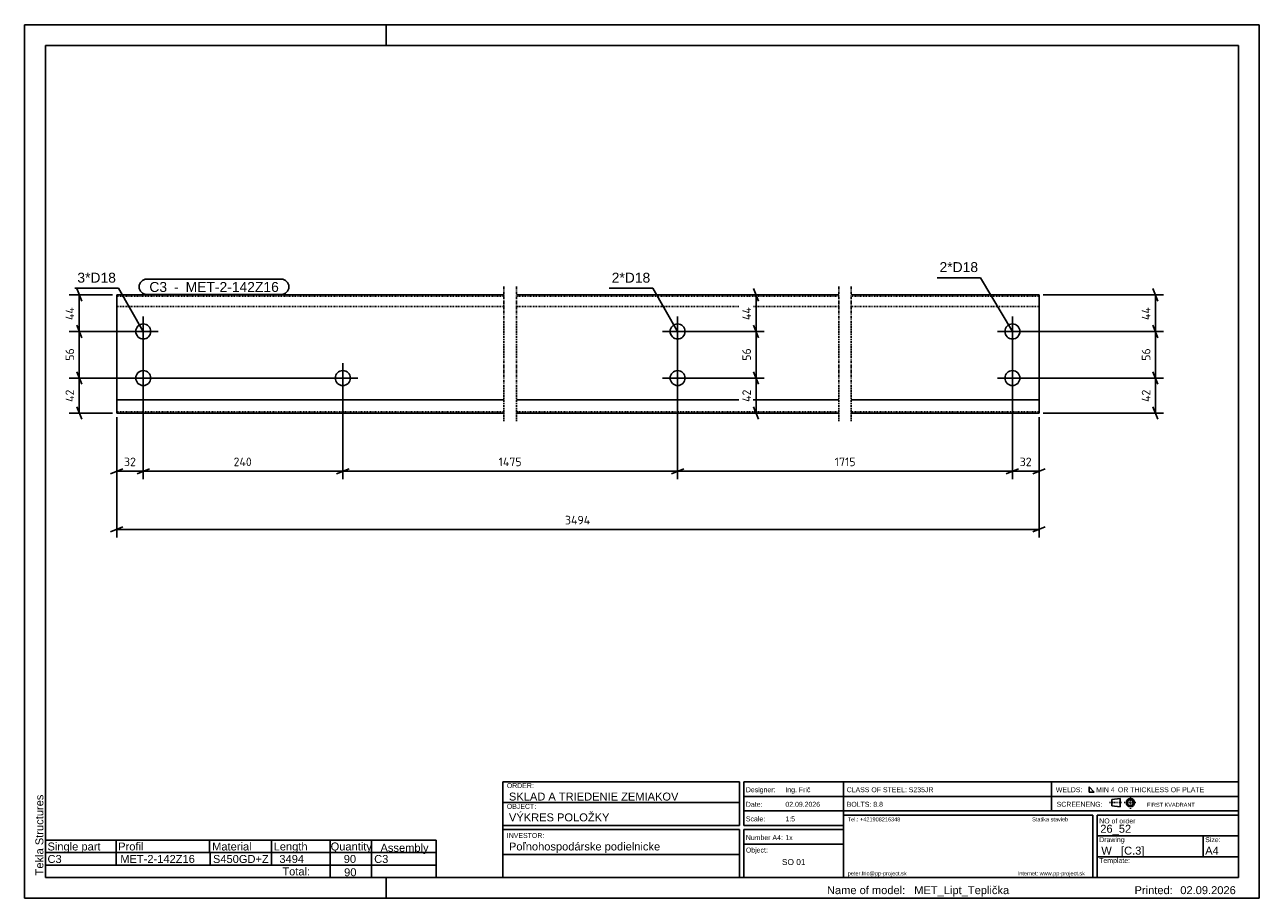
# Model space of a CAD drawing. Header units: millimetres. Extents: x -111 to 1374, y -654 to 396.
import ezdxf

# ---------------------------------------------------------------- set-up
doc = ezdxf.new("R2010")
doc.units = ezdxf.units.MM
doc.linetypes.add('DXK_LINE_DOT1', pattern=[1.8814, 0.9407, -0.9407])
doc.linetypes.add('DXK_LINE_DOT3', pattern=[5.9187, 2.979, -0.9799, 0.9799, -0.9799])
doc.styles.add('Arial', font='ARIAL.TTF', dxfattribs={"height": 0.2})
doc.styles.add('ISOCPEUR', font='ISOCPEUR.TTF', dxfattribs={"height": 0.2})

# ---------------------------------------------------------------- blocks, each defined once
blk = doc.blocks.new('Unknown-1798923-1743')
at = {"color": 7, "linetype": 'Continuous'}
for p, q in [((1374.3, 395.7), (-110.7, 395.7)), ((-110.7, 395.7), (-110.7, -654.3)), ((324.3, 370.7), (324.3, 395.7)), ((1374.3, -654.3), (1374.3, 395.7)), ((1349.3, 370.7), (-85.7, 370.7)), ((-85.7, 370.7), (-85.7, -629.3)), ((1349.3, -629.3), (1349.3, 370.7)), ((-85.7, -629.3), (1349.3, -629.3)), ((324.3, -654.3), (324.3, -629.3)), ((-110.7, -654.3), (1374.3, -654.3))]:
    blk.add_line(p, q, dxfattribs=at)
at = {"color": 174, "linetype": 'Continuous', "style": 'Arial'}
blk.add_text('Tekla Structures', height=9.551, rotation=90, dxfattribs=at).set_placement((-88.2, -626.8))
blk = doc.blocks.new('Bolt-1798923-1255 - 1217')
at = {"color": 136, "linetype": 'Continuous'}
for p, q in [((272, -11), (272, -47)), ((254, -29), (290, -29))]:
    blk.add_line(p, q, dxfattribs=at)
blk.add_circle((272, -29), 9, dxfattribs=at)
blk = doc.blocks.new('Part-1798923-1252 - 1217')
at = {"color": 7, "linetype": 'DXK_LINE_DOT3'}
for p, q in [((465.8, 81), (465.8, -81)), ((480.9, 81), (480.9, -81)), ((868.6, 81), (868.6, -81)), ((883.6, 81), (883.6, -81))]:
    blk.add_line(p, q, dxfattribs=at)
at = {"color": 3, "linetype": 'Continuous'}
for p, q in [((465.9, 71), (0, 71)), ((0, 71), (0, -71)), ((868.6, 71), (480.9, 71)), ((1109.4, 71), (883.6, 71)), ((1109.4, -71), (1109.4, 71)), ((465.9, -55), (0, -55)), ((868.6, -55), (480.9, -55)), ((1109.4, -55), (883.6, -55)), ((465.9, -71), (0, -71)), ((868.6, -71), (480.9, -71)), ((1109.4, -71), (883.6, -71))]:
    blk.add_line(p, q, dxfattribs=at)
at = {"color": 1, "linetype": 'DXK_LINE_DOT1'}
for p, q in [((465.9, 69.4), (0, 69.4)), ((868.6, 69.4), (480.9, 69.4)), ((1109.4, 69.4), (883.6, 69.4)), ((465.9, 57), (0, 57)), ((868.6, 57), (480.9, 57)), ((1109.4, 57), (883.6, 57)), ((465.9, -69.4), (0, -69.4)), ((868.6, -69.4), (480.9, -69.4)), ((1109.4, -69.4), (883.6, -69.4))]:
    blk.add_line(p, q, dxfattribs=at)
blk = doc.blocks.new('Bolt-1798923-1253 - 1217')
at = {"color": 136, "linetype": 'Continuous'}
for p, q in [((32, -11), (32, -47)), ((14, -29), (50, -29))]:
    blk.add_line(p, q, dxfattribs=at)
blk.add_circle((32, -29), 9, dxfattribs=at)
blk = doc.blocks.new('Bolt-1798923-1254 - 1217')
at = {"color": 136, "linetype": 'Continuous'}
for p, q in [((32, 45), (32, 9)), ((14, 27), (50, 27))]:
    blk.add_line(p, q, dxfattribs=at)
blk.add_circle((32, 27), 9, dxfattribs=at)
blk = doc.blocks.new('Bolt-1798923-1256 - 1217')
at = {"color": 136, "linetype": 'Continuous'}
for p, q in [((1077.4, -11), (1077.4, -47)), ((1059.4, -29), (1095.4, -29))]:
    blk.add_line(p, q, dxfattribs=at)
blk.add_circle((1077.4, -29), 9, dxfattribs=at)
blk = doc.blocks.new('Bolt-1798923-1257 - 1217')
at = {"color": 136, "linetype": 'Continuous'}
for p, q in [((1077.4, 45), (1077.4, 9)), ((1059.4, 27), (1095.4, 27))]:
    blk.add_line(p, q, dxfattribs=at)
blk.add_circle((1077.4, 27), 9, dxfattribs=at)
blk = doc.blocks.new('Bolt-1798923-1258 - 1217')
at = {"color": 136, "linetype": 'Continuous'}
for p, q in [((674.7, 45), (674.7, 9)), ((692.7, 27), (656.7, 27))]:
    blk.add_line(p, q, dxfattribs=at)
blk.add_circle((674.7, 27), 9, dxfattribs=at)
blk = doc.blocks.new('Bolt-1798923-1259 - 1217')
at = {"color": 136, "linetype": 'Continuous'}
for p, q in [((674.7, -11), (674.7, -47)), ((692.7, -29), (656.7, -29))]:
    blk.add_line(p, q, dxfattribs=at)
blk.add_circle((674.7, -29), 9, dxfattribs=at)
blk = doc.blocks.new('StraightDimension-1798923-1325 - 1217')
at = {"color": 5, "linetype": 'Continuous'}
for p, q in [((-48, 78.5), (-42, 63.5)), ((-5, 71), (-57.2, 71)), ((-45, 27), (-45, 71)), ((-42, 19.5), (-48, 34.5)), ((27, 27), (-57.2, 27))]:
    blk.add_line(p, q, dxfattribs=at)
at = {"color": 0}
blk.add_wipeout([(-48.8, 59.7), (-65.6, 59.7), (-65.6, 38.3), (-48.8, 38.3)], dxfattribs=at)
at = {"color": 5, "style": 'ISOCPEUR'}
blk.add_text('44', height=10.31, rotation=90.0002, dxfattribs=at).set_placement((-51.2, 40.7))
blk = doc.blocks.new('StraightDimension-1798923-1314 - 1217')
at = {"color": 5, "linetype": 'Continuous'}
for p, q in [((1082.4, -29), (1259, -29)), ((1246.4, -21.5), (1252.4, -36.5)), ((1249.4, -71), (1249.4, -29)), ((1114.4, -71), (1259, -71)), ((1252.4, -78.5), (1246.4, -63.5))]:
    blk.add_line(p, q, dxfattribs=at)
at = {"color": 0}
blk.add_wipeout([(1245.7, -39.9), (1228.9, -39.9), (1228.9, -60.1), (1245.7, -60.1)], dxfattribs=at)
at = {"color": 5, "style": 'ISOCPEUR'}
blk.add_text('42', height=10.31, rotation=90.0002, dxfattribs=at).set_placement((1243.3, -57.7))
blk = doc.blocks.new('StraightDimension-1798923-1265 - 1217')
at = {"color": 5, "linetype": 'Continuous'}
for p, q in [((1077.4, 22), (1077.4, -150.6)), ((1109.4, -76), (1109.4, -150.6)), ((1069.9, -144), (1084.9, -138)), ((1077.4, -141), (1109.4, -141)), ((1116.9, -138), (1101.9, -144))]:
    blk.add_line(p, q, dxfattribs=at)
at = {"color": 0}
blk.add_wipeout([(1103.1, -137.3), (1103.1, -120.5), (1083.8, -120.5), (1083.8, -137.3)], dxfattribs=at)
at = {"color": 5, "style": 'ISOCPEUR'}
blk.add_text('32', height=10.31, dxfattribs=at).set_placement((1086.2, -134.9))
blk = doc.blocks.new('StraightDimension-1798923-1266 - 1217')
at = {"color": 5, "linetype": 'Continuous'}
for p, q in [((674.7, 22), (674.7, -150.6)), ((1077.4, 22), (1077.4, -150.6)), ((682.2, -138), (667.2, -144)), ((674.7, -141), (1077.4, -141)), ((1069.9, -144), (1084.9, -138))]:
    blk.add_line(p, q, dxfattribs=at)
at = {"color": 0}
blk.add_wipeout([(890.9, -137.3), (890.9, -120.5), (861.3, -120.5), (861.3, -137.3)], dxfattribs=at)
at = {"color": 5, "style": 'ISOCPEUR'}
blk.add_text('1715', height=10.31, dxfattribs=at).set_placement((863.7, -134.9))
blk = doc.blocks.new('StraightDimension-1798923-1267 - 1217')
at = {"color": 5, "linetype": 'Continuous'}
for p, q in [((674.7, 22), (674.7, -150.6)), ((272, -34), (272, -150.6)), ((279.5, -138), (264.5, -144)), ((272, -141), (674.7, -141)), ((667.2, -144), (682.2, -138))]:
    blk.add_line(p, q, dxfattribs=at)
at = {"color": 0}
blk.add_wipeout([(489.7, -137.3), (489.7, -120.5), (457, -120.5), (457, -137.3)], dxfattribs=at)
at = {"color": 5, "style": 'ISOCPEUR'}
blk.add_text('1475', height=10.31, dxfattribs=at).set_placement((459.4, -134.9))
blk = doc.blocks.new('StraightDimension-1798923-1268 - 1217')
at = {"color": 5, "linetype": 'Continuous'}
for p, q in [((32, 22), (32, -150.6)), ((272, -34), (272, -150.6)), ((39.5, -138), (24.5, -144)), ((32, -141), (272, -141)), ((264.5, -144), (279.5, -138))]:
    blk.add_line(p, q, dxfattribs=at)
at = {"color": 0}
blk.add_wipeout([(165.8, -137.3), (165.8, -120.5), (138.2, -120.5), (138.2, -137.3)], dxfattribs=at)
at = {"color": 5, "style": 'ISOCPEUR'}
blk.add_text('240', height=10.31, dxfattribs=at).set_placement((140.6, -134.9))
blk = doc.blocks.new('StraightDimension-1798923-1326 - 1217')
at = {"color": 5, "linetype": 'Continuous'}
for p, q in [((-48, 34.5), (-42, 19.5)), ((27, 27), (-57.2, 27)), ((-45, -29), (-45, 27)), ((267, -29), (-57.2, -29)), ((-42, -36.5), (-48, -21.5))]:
    blk.add_line(p, q, dxfattribs=at)
at = {"color": 0}
blk.add_wipeout([(-48.8, 8.6), (-65.6, 8.6), (-65.6, -10.6), (-48.8, -10.6)], dxfattribs=at)
at = {"color": 5, "style": 'ISOCPEUR'}
blk.add_text('56', height=10.31, rotation=90.0002, dxfattribs=at).set_placement((-51.2, -8.2))
blk = doc.blocks.new('StraightDimension-1798923-1269 - 1217')
at = {"color": 5, "linetype": 'Continuous'}
for p, q in [((32, 22), (32, -150.6)), ((0, -76), (0, -150.6)), ((-7.5, -144), (7.5, -138)), ((0, -141), (32, -141)), ((39.5, -138), (24.5, -144))]:
    blk.add_line(p, q, dxfattribs=at)
at = {"color": 0}
blk.add_wipeout([(25.6, -137.3), (25.6, -120.5), (6.4, -120.5), (6.4, -137.3)], dxfattribs=at)
at = {"color": 5, "style": 'ISOCPEUR'}
blk.add_text('32', height=10.31, dxfattribs=at).set_placement((8.8, -134.9))
blk = doc.blocks.new('StraightDimension-1798923-1294 - 1217')
at = {"color": 5, "linetype": 'Continuous'}
for p, q in [((0, -76), (0, -220.6)), ((1109.4, -76), (1109.4, -220.6)), ((7.5, -208), (-7.5, -214)), ((0, -211), (1109.4, -211)), ((1101.9, -214), (1116.9, -208))]:
    blk.add_line(p, q, dxfattribs=at)
at = {"color": 0}
blk.add_wipeout([(572.6, -207.3), (572.6, -190.5), (536.8, -190.5), (536.8, -207.3)], dxfattribs=at)
at = {"color": 5, "style": 'ISOCPEUR'}
blk.add_text('3494', height=10.31, dxfattribs=at).set_placement((539.2, -204.9))
blk = doc.blocks.new('StraightDimension-1798923-1299 - 1217')
at = {"color": 5, "linetype": 'Continuous'}
for p, q in [((766.1, 78.5), (772.1, 63.5)), ((679.7, 71), (778.7, 71)), ((769.1, 27), (769.1, 71)), ((772.1, 19.5), (766.1, 34.5)), ((679.7, 27), (778.7, 27))]:
    blk.add_line(p, q, dxfattribs=at)
at = {"color": 0}
blk.add_wipeout([(765.3, 59.7), (748.5, 59.7), (748.5, 38.3), (765.3, 38.3)], dxfattribs=at)
at = {"color": 5, "style": 'ISOCPEUR'}
blk.add_text('44', height=10.31, rotation=90.0002, dxfattribs=at).set_placement((762.9, 40.7))
blk = doc.blocks.new('StraightDimension-1798923-1300 - 1217')
at = {"color": 5, "linetype": 'Continuous'}
for p, q in [((766.1, 34.5), (772.1, 19.5)), ((679.7, 27), (778.7, 27)), ((769.1, -29), (769.1, 27)), ((679.7, -29), (778.7, -29)), ((772.1, -36.5), (766.1, -21.5))]:
    blk.add_line(p, q, dxfattribs=at)
at = {"color": 0}
blk.add_wipeout([(765.3, 8.6), (748.5, 8.6), (748.5, -10.6), (765.3, -10.6)], dxfattribs=at)
at = {"color": 5, "style": 'ISOCPEUR'}
blk.add_text('56', height=10.31, rotation=90.0002, dxfattribs=at).set_placement((762.9, -8.2))
blk = doc.blocks.new('StraightDimension-1798923-1301 - 1217')
at = {"color": 5, "linetype": 'Continuous'}
for p, q in [((679.7, -29), (778.7, -29)), ((766.1, -21.5), (772.1, -36.5)), ((769.1, -71), (769.1, -29)), ((679.7, -71), (778.7, -71)), ((772.1, -78.5), (766.1, -63.5))]:
    blk.add_line(p, q, dxfattribs=at)
at = {"color": 0}
blk.add_wipeout([(765.3, -39.9), (748.5, -39.9), (748.5, -60.1), (765.3, -60.1)], dxfattribs=at)
at = {"color": 5, "style": 'ISOCPEUR'}
blk.add_text('42', height=10.31, rotation=90.0002, dxfattribs=at).set_placement((762.9, -57.7))
blk = doc.blocks.new('StraightDimension-1798923-1312 - 1217')
at = {"color": 5, "linetype": 'Continuous'}
for p, q in [((1246.4, 78.5), (1252.4, 63.5)), ((1114.4, 71), (1259, 71)), ((1249.4, 27), (1249.4, 71)), ((1252.4, 19.5), (1246.4, 34.5)), ((1082.4, 27), (1259, 27))]:
    blk.add_line(p, q, dxfattribs=at)
at = {"color": 0}
blk.add_wipeout([(1245.7, 59.7), (1228.9, 59.7), (1228.9, 38.3), (1245.7, 38.3)], dxfattribs=at)
at = {"color": 5, "style": 'ISOCPEUR'}
blk.add_text('44', height=10.31, rotation=90.0002, dxfattribs=at).set_placement((1243.3, 40.7))
blk = doc.blocks.new('StraightDimension-1798923-1313 - 1217')
at = {"color": 5, "linetype": 'Continuous'}
for p, q in [((1246.4, 34.5), (1252.4, 19.5)), ((1082.4, 27), (1259, 27)), ((1249.4, -29), (1249.4, 27)), ((1082.4, -29), (1259, -29)), ((1252.4, -36.5), (1246.4, -21.5))]:
    blk.add_line(p, q, dxfattribs=at)
at = {"color": 0}
blk.add_wipeout([(1245.7, 8.6), (1228.9, 8.6), (1228.9, -10.6), (1245.7, -10.6)], dxfattribs=at)
at = {"color": 5, "style": 'ISOCPEUR'}
blk.add_text('56', height=10.31, rotation=90.0002, dxfattribs=at).set_placement((1243.3, -8.2))
blk = doc.blocks.new('StraightDimension-1798923-1327 - 1217')
at = {"color": 5, "linetype": 'Continuous'}
for p, q in [((267, -29), (-57.2, -29)), ((-48, -21.5), (-42, -36.5)), ((-45, -71), (-45, -29)), ((-5, -71), (-57.2, -71)), ((-42, -78.5), (-48, -63.5))]:
    blk.add_line(p, q, dxfattribs=at)
at = {"color": 0}
blk.add_wipeout([(-48.8, -39.9), (-65.6, -39.9), (-65.6, -60.1), (-48.8, -60.1)], dxfattribs=at)
at = {"color": 5, "style": 'ISOCPEUR'}
blk.add_text('42', height=10.31, rotation=90.0002, dxfattribs=at).set_placement((-51.2, -57.7))
blk = doc.blocks.new('Unknown-1798923-1792')
at = {"color": 174, "linetype": 'Continuous'}
blk.add_line((1306.8, -579.3), (1306.8, -604.3), dxfattribs=at)
at = {"color": 1, "style": 'Arial'}
blk.add_text('A4', height=9.55, dxfattribs=at).set_placement((1309.3, -601.8))
at = {"color": 174, "style": 'Arial'}
blk.add_text('Size:', height=5.97, dxfattribs=at).set_placement((1309.3, -586.8))
blk = doc.blocks.new('Unknown-1798923-1786')
at = {"color": 174, "linetype": 'Continuous'}
for p, q in [((874.3, -629.3), (874.3, -514.3)), ((874.3, -514.3), (1349.3, -514.3)), ((1349.3, -629.3), (1349.3, -514.3)), ((874.3, -531.8), (1349.3, -531.8)), ((874.3, -549.3), (1349.3, -549.3)), ((874.3, -554.3), (1174.3, -554.3)), ((1174.3, -554.3), (1174.3, -629.3)), ((1179.3, -554.3), (1179.3, -629.3)), ((1179.3, -554.3), (1349.3, -554.3)), ((1179.3, -579.3), (1349.3, -579.3)), ((1179.3, -604.3), (1349.3, -604.3)), ((874.3, -629.3), (1349.3, -629.3))]:
    blk.add_line(p, q, dxfattribs=at)
at = {"color": 174, "linetype": 'Continuous', "style": 'Arial'}
for s, height, p in [('NO of order', 5.969, (1181.8, -564.3)), ('Template:', 5.97, (1181.8, -611.8))]:
    blk.add_text(s, height=height, dxfattribs=at).set_placement(p)
at = {"color": 1, "style": 'Arial'}
blk.add_text('26_52', height=9.55, dxfattribs=at).set_placement((1183.1, -575.5))
at = {"color": 174, "style": 'Arial'}
blk.add_text('Drawing', height=5.97, dxfattribs=at).set_placement((1181.8, -586.8))
at = {"color": 1, "linetype": 'Continuous', "style": 'Arial'}
blk.add_text('W   [C.3]', height=9.55, dxfattribs=at).set_placement((1184.3, -601.8))
blk = doc.blocks.new('Unknown-1798923-1793')
at = {"color": 2, "linetype": 'Continuous'}
for p, q in [((-85.7, -584.3), (-85.7, -599.3)), ((-85.7, -614.3), (-85.7, -629.3))]:
    blk.add_line(p, q, dxfattribs=at)
at = {"color": 174, "linetype": 'Continuous'}
for p, q in [((-85.7, -584.3), (384.3, -584.3)), ((-0.7, -584.3), (-0.7, -599.3)), ((111.8, -584.3), (111.8, -599.3)), ((186.3, -584.3), (186.3, -599.3)), ((256.8, -584.3), (256.8, -599.3)), ((306.3, -584.3), (306.3, -599.3)), ((384.3, -584.3), (384.3, -599.3)), ((-85.7, -599.3), (384.3, -599.3)), ((-85.7, -599.3), (-85.7, -614.3)), ((-0.7, -599.3), (-0.7, -614.3)), ((112.3, -599.3), (112.3, -614.3)), ((186.3, -599.3), (186.3, -614.3)), ((256.8, -599.3), (256.8, -614.3)), ((306.3, -599.3), (306.3, -614.3)), ((384.3, -599.3), (384.3, -614.3)), ((-85.7, -614.3), (384.3, -614.3)), ((256.8, -614.3), (256.8, -629.3)), ((306.3, -614.3), (306.3, -629.3)), ((384.3, -614.3), (384.3, -629.3)), ((-85.7, -629.3), (384.3, -629.3))]:
    blk.add_line(p, q, dxfattribs=at)
at = {"color": 7, "linetype": 'Continuous'}
blk.add_line((96.8, -584.3), (96.8, -584.3), dxfattribs=at)
at = {"color": 174, "linetype": 'Continuous', "style": 'Arial'}
for s, height, p in [('Single part', 9.551, (-83.2, -596.8)), ('Profil', 9.55, (1.8, -596.8)), ('Material', 9.55, (114.8, -596.8)), ('Length', 9.55, (188.8, -596.8)), ('Quantity', 9.55, (257.3, -596.8)), ('Assembly', 9.55, (317.3, -598.3)), ('Total:', 9.55, (199.3, -626.8))]:
    blk.add_text(s, height=height, dxfattribs=at).set_placement(p)
at = {"color": 1, "linetype": 'Continuous', "style": 'Arial'}
for s, height, p in [('C3', 9.55, (-83.2, -611.8)), ('MET-2-142Z16', 9.551, (4.3, -611.8)), ('S450GD+Z', 9.55, (115.8, -611.8)), ('3494', 9.55, (195.7, -611.8)), ('90', 9.55, (273.1, -611.8)), ('C3', 9.55, (309.7, -611.8)), ('90', 9.55, (273.6, -627.8))]:
    blk.add_text(s, height=height, dxfattribs=at).set_placement(p)
blk = doc.blocks.new('Unknown-1798923-1787')
at = {"color": 174, "linetype": 'Continuous'}
for p, q in [((1124.3, -514.3), (1124.3, -549.3)), ((1169.7, -520.4), (1169.7, -526.7)), ((1175.9, -526.7), (1169.7, -520.4)), ((1169.7, -526.7), (1175.9, -526.7))]:
    blk.add_line(p, q, dxfattribs=at)
at = {"color": 7, "linetype": 'Continuous'}
for p, q in [((1196.9, -535.5), (1206.8, -534.3)), ((1206.8, -534.3), (1206.8, -544.3)), ((1196.9, -543), (1196.9, -535.5)), ((1196.9, -543), (1206.8, -544.3))]:
    blk.add_line(p, q, dxfattribs=at)
at = {"color": 7, "linetype": 'DXK_LINE_DOT1'}
for p, q in [((1219.3, -546.8), (1219.3, -531.8)), ((1194.3, -539.3), (1209.3, -539.3)), ((1211.8, -539.3), (1226.8, -539.3))]:
    blk.add_line(p, q, dxfattribs=at)
at = {"color": 7, "linetype": 'Continuous'}
for radius in [5, 3.75]:
    blk.add_circle((1219.3, -539.3), radius, dxfattribs=at)
at = {"color": 174, "style": 'Arial'}
for s, height, p in [('CLASS OF STEEL: S235JR', 5.969, (878.1, -526.8)), ('WELDS:', 5.97, (1129.6, -526.8)), ('MIN 4', 5.97, (1178.1, -526.8)), ('OR THICKLESS OF PLATE', 5.969, (1204.3, -526.8)), ('BOLTS: 8.8 ', 5.969, (878.1, -544.3)), ('SCREENENG:', 5.97, (1130.6, -544.3))]:
    blk.add_text(s, height=height, dxfattribs=at).set_placement(p)
at = {"color": 174, "linetype": 'Continuous', "style": 'Arial'}
blk.add_text('FIRST KVADRANT', height=4.775, dxfattribs=at).set_placement((1239.3, -544.3))
blk = doc.blocks.new('Unknown-1798923-1788')
at = {"color": 174, "linetype": 'Continuous'}
for p, q in [((464.3, -514.3), (749.3, -514.3)), ((464.3, -514.3), (464.3, -629.3)), ((749.3, -566.8), (749.3, -514.3)), ((754.3, -514.3), (874.3, -514.3)), ((754.3, -514.3), (754.3, -566.8)), ((874.3, -514.3), (874.3, -629.3)), ((754.3, -531.8), (874.3, -531.8)), ((464.3, -539.3), (749.3, -539.3)), ((754.3, -549.3), (874.3, -549.3)), ((464.3, -566.8), (749.3, -566.8)), ((464.3, -571.8), (749.3, -571.8)), ((749.3, -571.8), (749.3, -629.3)), ((754.3, -566.8), (874.3, -566.8)), ((754.3, -571.8), (874.3, -571.8)), ((754.3, -629.3), (754.3, -571.8)), ((754.3, -589.3), (874.3, -589.3)), ((464.3, -601.8), (749.3, -601.8)), ((464.3, -629.3), (749.3, -629.3)), ((754.3, -629.3), (874.3, -629.3))]:
    blk.add_line(p, q, dxfattribs=at)
at = {"color": 174, "style": 'Arial'}
for s, p in [('ORDER:', (469.3, -521.8)), ('Designer:', (756.8, -526.8)), ('OBJECT:', (469.3, -546.8)), ('Date:', (756.8, -544.3)), ('Scale:', (756.8, -561.8)), ('INVESTOR:', (469.3, -581.8))]:
    blk.add_text(s, height=5.97, dxfattribs=at).set_placement(p)
at = {"color": 1, "style": 'Arial'}
for s, height, p in [('Ing. Frič', 5.97, (804.3, -526.8)), ('SKLAD A TRIEDENIE ZEMIAKOV', 9.551, (471.8, -536.8)), ('VÝKRES POLOŽKY', 9.551, (471.8, -561.8)), ('Poľnohospodárske podielnicke', 9.551, (471.8, -596.8))]:
    blk.add_text(s, height=height, dxfattribs=at).set_placement(p)
at = {"color": 1, "linetype": 'Continuous', "style": 'Arial'}
for s, height, p in [('02.09.2026', 5.97, (804.3, -544.3)), ('1:5', 5.97, (804.3, -561.8)), ('1x', 5.97, (804.3, -584.3)), ('SO 01', 7.16, (800.2, -614.3))]:
    blk.add_text(s, height=height, dxfattribs=at).set_placement(p)
at = {"color": 174, "linetype": 'Continuous', "style": 'Arial'}
for s, p in [('Number A4:', (756.8, -584.3)), ('Object:', (756.8, -599.3))]:
    blk.add_text(s, height=5.97, dxfattribs=at).set_placement(p)
blk = doc.blocks.new('Unknown-1798923-1789')
at = {"color": 1, "style": 'Arial'}
for s, height, p in [('MET_Lipt_Teplička', 9.551, (959.3, -649.3)), ('02.09.2026', 9.55, (1279.3, -649.3))]:
    blk.add_text(s, height=height, dxfattribs=at).set_placement(p)
at = {"color": 174, "style": 'Arial'}
for s, height, p in [('Name of model:', 9.551, (854.3, -649.3)), ('Printed:', 9.55, (1224.3, -649.3))]:
    blk.add_text(s, height=height, dxfattribs=at).set_placement(p)
blk = doc.blocks.new('Unknown-1798923-1790')
at = {"color": 174, "style": 'Arial'}
for s, p in [('Tel.: +421908216348', (879.3, -561.8)), ('Statika stavieb', (1101.1, -561.8)), ('peter.fric@pp-project.sk', (879.3, -626.8)), ('Internet: www.pp-project.sk', (1083.8, -626.8))]:
    blk.add_text(s, height=4.775, dxfattribs=at).set_placement(p)
blk = doc.blocks.new('Mark-1798923-1339 - 1217')
at = {"color": 0}
blk.add_wipeout([(60.6, 74.5), (60.6, 87), (39.3, 87), (39.3, 74.5)], dxfattribs=at)
blk.add_wipeout([(60.6, 74.5), (60.6, 87), (39.3, 87), (39.3, 74.5)], dxfattribs=at)
at = {"color": 136, "linetype": 'Continuous'}
blk.add_arc((36.3, 80.7), 9.25, 90, 270, dxfattribs=at)
at = {"color": 0}
blk.add_wipeout([(79.1, 74.5), (79.1, 87), (64.3, 87), (64.3, 74.5)], dxfattribs=at)
blk.add_wipeout([(79.1, 74.5), (79.1, 87), (64.3, 87), (64.3, 74.5)], dxfattribs=at)
at = {"color": 1, "style": 'Arial'}
blk.add_text('C3', height=11.94, dxfattribs=at).set_placement((39.3, 74.5))
at = {"color": 2, "style": 'Arial'}
blk.add_text(' - ', height=11.94, dxfattribs=at).set_placement((64.3, 74.5))
at = {"color": 0}
blk.add_wipeout([(194.9, 74.5), (194.9, 87), (82.9, 87), (82.9, 74.5)], dxfattribs=at)
blk.add_wipeout([(194.9, 74.5), (194.9, 87), (82.9, 87), (82.9, 74.5)], dxfattribs=at)
at = {"color": 136, "linetype": 'Continuous'}
for p, q in [((36.3, 90), (197.9, 90)), ((36.3, 71.5), (197.9, 71.5))]:
    blk.add_line(p, q, dxfattribs=at)
blk.add_arc((197.9, 80.7), 9.25, 270, 90, dxfattribs=at)
at = {"color": 2, "style": 'Arial'}
blk.add_text('MET-2-142Z16', height=11.938, dxfattribs=at).set_placement((82.9, 74.5))
blk = doc.blocks.new('MarkSet-1798923-1349 - 1217')
at = {"color": 0}
blk.add_wipeout([(-1, 85.7), (-1, 98.2), (-47.3, 98.2), (-47.3, 85.7)], dxfattribs=at)
blk.add_wipeout([(-1, 85.7), (-1, 98.2), (-47.3, 98.2), (-47.3, 85.7)], dxfattribs=at)
at = {"color": 136, "linetype": 'Continuous'}
for p in [(-50.3, 79), (32, 27)]:
    blk.add_line(p, (2, 79), dxfattribs=at)
at = {"color": 1, "style": 'Arial'}
blk.add_text('3*D18', height=11.94, dxfattribs=at).set_placement((-47.3, 85.7))
blk = doc.blocks.new('MarkSet-1798923-1355 - 1217')
at = {"color": 0}
blk.add_wipeout([(1036, 98.4), (1036, 110.9), (989.7, 110.9), (989.7, 98.4)], dxfattribs=at)
blk.add_wipeout([(1036, 98.4), (1036, 110.9), (989.7, 110.9), (989.7, 98.4)], dxfattribs=at)
at = {"color": 136, "linetype": 'Continuous'}
for p in [(986.7, 91.6), (1077.4, 27)]:
    blk.add_line(p, (1039, 91.6), dxfattribs=at)
at = {"color": 1, "style": 'Arial'}
blk.add_text('2*D18', height=11.94, dxfattribs=at).set_placement((989.7, 98.4))
blk = doc.blocks.new('MarkSet-1798923-1360 - 1217')
at = {"color": 0}
blk.add_wipeout([(641.7, 85.7), (641.7, 98.2), (595.4, 98.2), (595.4, 85.7)], dxfattribs=at)
blk.add_wipeout([(641.7, 85.7), (641.7, 98.2), (595.4, 98.2), (595.4, 85.7)], dxfattribs=at)
at = {"color": 136, "linetype": 'Continuous'}
for p in [(592.4, 79), (674.7, 27)]:
    blk.add_line(p, (644.7, 79), dxfattribs=at)
at = {"color": 1, "style": 'Arial'}
blk.add_text('2*D18', height=11.94, dxfattribs=at).set_placement((595.4, 85.7))

msp = doc.modelspace()

# ---------------------------------------------------------------- block references
for name in ['Unknown-1798923-1743', 'Part-1798923-1252 - 1217', 'Bolt-1798923-1254 - 1217', 'Bolt-1798923-1258 - 1217', 'Bolt-1798923-1257 - 1217', 'Bolt-1798923-1253 - 1217', 'Bolt-1798923-1255 - 1217', 'Bolt-1798923-1259 - 1217', 'Bolt-1798923-1256 - 1217', 'Unknown-1798923-1788', 'Unknown-1798923-1786', 'Unknown-1798923-1787', 'Unknown-1798923-1790', 'Unknown-1798923-1793', 'Unknown-1798923-1792', 'Unknown-1798923-1789']:
    msp.add_blockref(name, (0, 0))

# ---------------------------------------------------------------- next in the draw order: block references
for name in ['StraightDimension-1798923-1325 - 1217', 'StraightDimension-1798923-1314 - 1217']:
    msp.add_blockref(name, (0, 0))

# ---------------------------------------------------------------- next in the draw order: block references
for name in ['Mark-1798923-1339 - 1217', 'StraightDimension-1798923-1265 - 1217']:
    msp.add_blockref(name, (0, 0))

# ---------------------------------------------------------------- next in the draw order: block references
msp.add_blockref('StraightDimension-1798923-1266 - 1217', (0, 0))

# ---------------------------------------------------------------- next in the draw order: block references
for name in ['StraightDimension-1798923-1312 - 1217', 'StraightDimension-1798923-1267 - 1217']:
    msp.add_blockref(name, (0, 0))

# ---------------------------------------------------------------- next in the draw order: block references
for name in ['StraightDimension-1798923-1299 - 1217', 'StraightDimension-1798923-1313 - 1217', 'StraightDimension-1798923-1268 - 1217']:
    msp.add_blockref(name, (0, 0))

# ---------------------------------------------------------------- next in the draw order: block references
for name in ['MarkSet-1798923-1355 - 1217', 'StraightDimension-1798923-1326 - 1217', 'StraightDimension-1798923-1300 - 1217']:
    msp.add_blockref(name, (0, 0))

# ---------------------------------------------------------------- next in the draw order: block references
for name in ['MarkSet-1798923-1360 - 1217', 'StraightDimension-1798923-1269 - 1217']:
    msp.add_blockref(name, (0, 0))

# ---------------------------------------------------------------- next in the draw order: block references
for name in ['MarkSet-1798923-1349 - 1217', 'StraightDimension-1798923-1294 - 1217']:
    msp.add_blockref(name, (0, 0))

# ---------------------------------------------------------------- next in the draw order: block references
for name in ['StraightDimension-1798923-1327 - 1217', 'StraightDimension-1798923-1301 - 1217']:
    msp.add_blockref(name, (0, 0))

doc.saveas('drawing.dxf')
